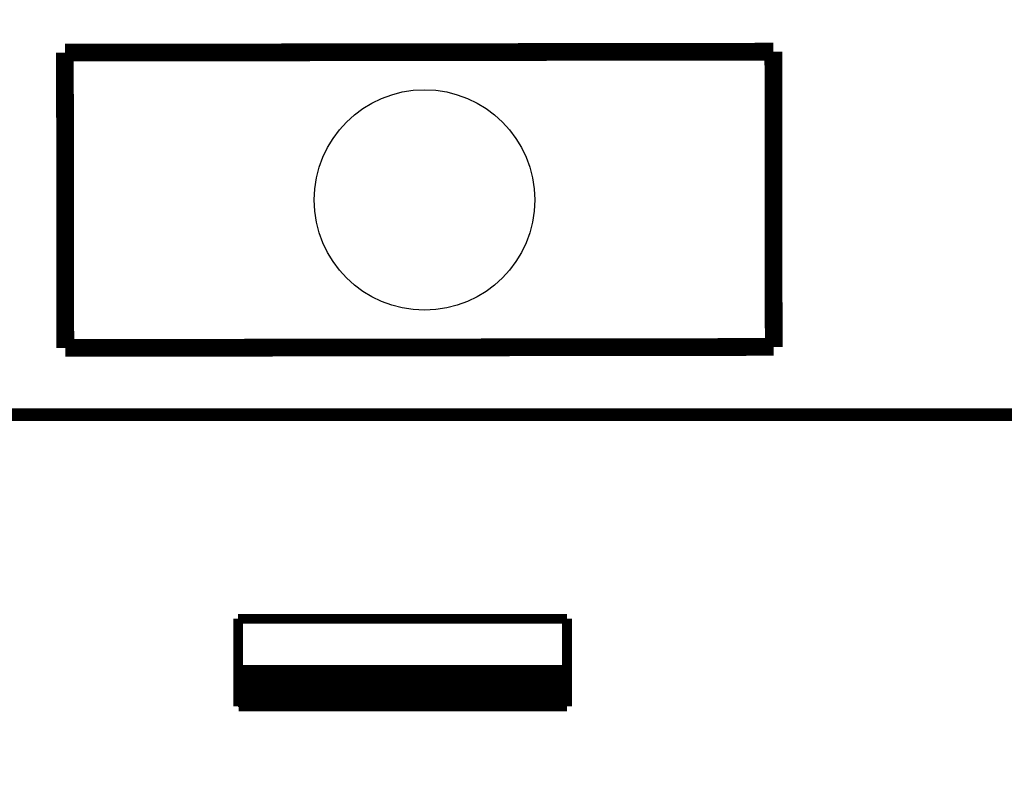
# Model space of a CAD drawing. Header units: metres. Extents: x 2193651 to 2201499, y 493187 to 494493.
# Tile 36 of 76: x 2199375 to 2199399, y 493937 to 493955. Entities that reach past the tile are written whole.
import ezdxf

# ---------------------------------------------------------------- set-up
doc = ezdxf.new("R2010")
doc.units = ezdxf.units.M
doc.set_wipeout_variables(frame=1)
doc.linetypes.add('CONTI', pattern=[0])
for name, color, linetype in [('contur_line_building', 7, 'Continuous'), ('p', 7, 'Continuous'), ('ограда', 250, 'Continuous')]:
    doc.layers.add(name, color=color, linetype=linetype)

# ---------------------------------------------------------------- blocks, each defined once
blk = doc.blocks.new('*X125')
at = {"color": 0}
for p, q in [((748.543, 282.436), (750.11, 284.003)), ((748.543, 282.489), (750.057, 284.003)), ((748.543, 282.542), (750.004, 284.003)), ((748.543, 282.595), (749.951, 284.003)), ((748.543, 282.648), (749.898, 284.003)), ((748.543, 282.701), (749.845, 284.003)), ((748.543, 282.755), (749.792, 284.003)), ((748.543, 282.808), (749.739, 284.003)), ((748.543, 282.861), (749.686, 284.003)), ((748.543, 282.914), (749.632, 284.003)), ((748.543, 282.967), (749.579, 284.003)), ((748.543, 283.02), (749.526, 284.003)), ((748.543, 283.073), (749.473, 284.003)), ((748.543, 283.126), (749.42, 284.003)), ((748.543, 283.179), (749.367, 284.003)), ((748.543, 283.232), (749.314, 284.003)), ((748.543, 283.285), (749.261, 284.003)), ((748.543, 283.338), (749.208, 284.003)), ((748.543, 283.391), (749.155, 284.003)), ((748.543, 283.444), (749.102, 284.003)), ((748.543, 283.497), (749.049, 284.003)), ((748.543, 283.55), (748.996, 284.003)), ((748.543, 283.603), (748.943, 284.003)), ((748.543, 283.656), (748.89, 284.003)), ((748.543, 283.709), (748.837, 284.003)), ((748.543, 283.762), (748.784, 284.003)), ((748.543, 283.815), (748.731, 284.003)), ((748.543, 283.868), (748.678, 284.003)), ((748.543, 283.921), (748.625, 284.003)), ((748.543, 283.974), (748.572, 284.003)), ((750.099, 282.401), (748.543, 283.956)), ((750.046, 282.401), (748.543, 283.903)), ((749.993, 282.401), (748.543, 283.85)), ((749.94, 282.401), (748.543, 283.797)), ((749.887, 282.401), (748.543, 283.744)), ((750.152, 282.401), (748.55, 284.003)), ((748.561, 282.401), (750.163, 284.003)), ((750.205, 282.401), (748.603, 284.003)), ((748.614, 282.401), (750.216, 284.003)), ((750.258, 282.401), (748.656, 284.003)), ((748.667, 282.401), (750.269, 284.003)), ((750.311, 282.401), (748.709, 284.003)), ((748.72, 282.401), (750.322, 284.003)), ((750.364, 282.401), (748.762, 284.003)), ((748.773, 282.401), (750.375, 284.003)), ((750.417, 282.401), (748.815, 284.003)), ((748.826, 282.401), (750.428, 284.003)), ((750.47, 282.401), (748.868, 284.003)), ((748.879, 282.401), (750.481, 284.003)), ((750.523, 282.401), (748.921, 284.003)), ((748.932, 282.401), (750.534, 284.003)), ((750.576, 282.401), (748.974, 284.003)), ((748.985, 282.401), (750.587, 284.003)), ((750.629, 282.401), (749.027, 284.003)), ((749.038, 282.401), (750.64, 284.003)), ((750.682, 282.401), (749.08, 284.003)), ((749.091, 282.401), (750.693, 284.003)), ((750.735, 282.401), (749.133, 284.003)), ((749.144, 282.401), (750.746, 284.003)), ((750.788, 282.401), (749.186, 284.003)), ((749.198, 282.401), (750.799, 284.003)), ((750.841, 282.401), (749.239, 284.003)), ((749.251, 282.401), (750.852, 284.003)), ((750.894, 282.401), (749.292, 284.003)), ((749.304, 282.401), (750.905, 284.003)), ((750.947, 282.401), (749.346, 284.003)), ((749.357, 282.401), (750.958, 284.003)), ((751, 282.401), (749.399, 284.003)), ((749.41, 282.401), (751.011, 284.003)), ((751.053, 282.401), (749.452, 284.003)), ((749.463, 282.401), (751.064, 284.003)), ((751.106, 282.401), (749.505, 284.003)), ((749.516, 282.401), (751.117, 284.003)), ((751.159, 282.401), (749.558, 284.003)), ((749.569, 282.401), (751.17, 284.003)), ((751.212, 282.401), (749.611, 284.003)), ((749.622, 282.401), (751.223, 284.003)), ((751.265, 282.401), (749.664, 284.003)), ((749.675, 282.401), (751.276, 284.003)), ((751.318, 282.401), (749.717, 284.003)), ((749.728, 282.401), (751.33, 284.003)), ((751.371, 282.401), (749.77, 284.003)), ((749.781, 282.401), (751.383, 284.003)), ((751.425, 282.401), (749.823, 284.003)), ((749.834, 282.401), (751.436, 284.003)), ((751.478, 282.401), (749.876, 284.003)), ((749.887, 282.401), (751.489, 284.003)), ((751.531, 282.401), (749.929, 284.003)), ((749.94, 282.401), (751.542, 284.003)), ((751.584, 282.401), (749.982, 284.003)), ((749.993, 282.401), (751.595, 284.003)), ((751.637, 282.401), (750.035, 284.003)), ((750.046, 282.401), (751.648, 284.003)), ((751.69, 282.401), (750.088, 284.003)), ((750.099, 282.401), (751.701, 284.003)), ((751.743, 282.401), (750.141, 284.003)), ((750.152, 282.401), (751.754, 284.003)), ((751.796, 282.401), (750.194, 284.003)), ((750.205, 282.401), (751.807, 284.003)), ((751.849, 282.401), (750.247, 284.003)), ((750.258, 282.401), (751.86, 284.003)), ((751.902, 282.401), (750.3, 284.003)), ((750.311, 282.401), (751.913, 284.003)), ((751.955, 282.401), (750.353, 284.003)), ((750.364, 282.401), (751.966, 284.003)), ((752.008, 282.401), (750.406, 284.003)), ((750.417, 282.401), (752.019, 284.003)), ((752.061, 282.401), (750.459, 284.003)), ((750.47, 282.401), (752.072, 284.003)), ((752.114, 282.401), (750.512, 284.003)), ((750.523, 282.401), (752.125, 284.003)), ((752.167, 282.401), (750.565, 284.003)), ((750.576, 282.401), (752.178, 284.003)), ((752.22, 282.401), (750.618, 284.003)), ((750.629, 282.401), (752.231, 284.003)), ((752.273, 282.401), (750.671, 284.003)), ((750.682, 282.401), (752.284, 284.003)), ((752.326, 282.401), (750.724, 284.003)), ((750.735, 282.401), (752.337, 284.003)), ((752.379, 282.401), (750.777, 284.003)), ((750.788, 282.401), (752.39, 284.003)), ((752.432, 282.401), (750.83, 284.003)), ((750.842, 282.401), (752.443, 284.003)), ((752.485, 282.401), (750.883, 284.003)), ((750.895, 282.401), (752.496, 284.003)), ((752.538, 282.401), (750.937, 284.003)), ((750.948, 282.401), (752.549, 284.003)), ((752.591, 282.401), (750.99, 284.003)), ((751.001, 282.401), (752.602, 284.003)), ((752.644, 282.401), (751.043, 284.003)), ((751.054, 282.401), (752.655, 284.003)), ((752.697, 282.401), (751.096, 284.003)), ((751.107, 282.401), (752.708, 284.003)), ((752.75, 282.401), (751.149, 284.003)), ((751.16, 282.401), (752.761, 284.003)), ((752.803, 282.401), (751.202, 284.003)), ((751.213, 282.401), (752.814, 284.003)), ((752.856, 282.401), (751.255, 284.003)), ((751.266, 282.401), (752.867, 284.003)), ((752.909, 282.401), (751.308, 284.003)), ((751.319, 282.401), (752.921, 284.003)), ((752.962, 282.401), (751.361, 284.003)), ((751.372, 282.401), (752.974, 284.003)), ((753.015, 282.401), (751.414, 284.003)), ((751.425, 282.401), (753.027, 284.003)), ((753.069, 282.401), (751.467, 284.003)), ((751.478, 282.401), (753.08, 284.003)), ((753.122, 282.401), (751.52, 284.003)), ((751.531, 282.401), (753.133, 284.003)), ((753.175, 282.401), (751.573, 284.003)), ((751.584, 282.401), (753.186, 284.003)), ((753.228, 282.401), (751.626, 284.003)), ((751.637, 282.401), (753.239, 284.003)), ((753.281, 282.401), (751.679, 284.003)), ((751.69, 282.401), (753.292, 284.003)), ((753.334, 282.401), (751.732, 284.003)), ((751.743, 282.401), (753.345, 284.003)), ((753.387, 282.401), (751.785, 284.003)), ((751.796, 282.401), (753.398, 284.003)), ((753.44, 282.401), (751.838, 284.003)), ((751.849, 282.401), (753.451, 284.003)), ((753.493, 282.401), (751.891, 284.003)), ((751.902, 282.401), (753.504, 284.003)), ((753.546, 282.401), (751.944, 284.003)), ((751.955, 282.401), (753.557, 284.003)), ((753.599, 282.401), (751.997, 284.003)), ((752.008, 282.401), (753.61, 284.003)), ((753.652, 282.401), (752.05, 284.003)), ((752.061, 282.401), (753.663, 284.003)), ((753.705, 282.401), (752.103, 284.003)), ((752.114, 282.401), (753.716, 284.003)), ((753.758, 282.401), (752.156, 284.003)), ((752.167, 282.401), (753.769, 284.003)), ((753.811, 282.401), (752.209, 284.003)), ((752.22, 282.401), (753.822, 284.003)), ((753.864, 282.401), (752.262, 284.003)), ((752.273, 282.401), (753.875, 284.003)), ((753.917, 282.401), (752.315, 284.003)), ((752.326, 282.401), (753.928, 284.003)), ((753.97, 282.401), (752.368, 284.003)), ((752.379, 282.401), (753.981, 284.003)), ((754.023, 282.401), (752.421, 284.003)), ((752.433, 282.401), (754.034, 284.003)), ((754.076, 282.401), (752.474, 284.003)), ((752.486, 282.401), (754.087, 284.003)), ((754.129, 282.401), (752.527, 284.003)), ((752.539, 282.401), (754.14, 284.003)), ((754.182, 282.401), (752.581, 284.003)), ((752.592, 282.401), (754.193, 284.003)), ((754.235, 282.401), (752.634, 284.003)), ((752.645, 282.401), (754.246, 284.003)), ((754.288, 282.401), (752.687, 284.003)), ((752.698, 282.401), (754.299, 284.003)), ((754.341, 282.401), (752.74, 284.003)), ((752.751, 282.401), (754.352, 284.003)), ((754.394, 282.401), (752.793, 284.003)), ((752.804, 282.401), (754.405, 284.003)), ((754.447, 282.401), (752.846, 284.003)), ((752.857, 282.401), (754.458, 284.003)), ((754.5, 282.401), (752.899, 284.003)), ((752.91, 282.401), (754.512, 284.003)), ((754.553, 282.401), (752.952, 284.003)), ((752.963, 282.401), (754.565, 284.003)), ((754.606, 282.401), (753.005, 284.003)), ((753.016, 282.401), (754.618, 284.003)), ((754.66, 282.401), (753.058, 284.003)), ((753.069, 282.401), (754.671, 284.003)), ((754.713, 282.401), (753.111, 284.003)), ((753.122, 282.401), (754.724, 284.003)), ((754.766, 282.401), (753.164, 284.003)), ((753.175, 282.401), (754.777, 284.003)), ((754.819, 282.401), (753.217, 284.003)), ((753.228, 282.401), (754.83, 284.003)), ((754.872, 282.401), (753.27, 284.003)), ((753.281, 282.401), (754.883, 284.003)), ((754.925, 282.401), (753.323, 284.003)), ((753.334, 282.401), (754.936, 284.003)), ((754.978, 282.401), (753.376, 284.003)), ((753.387, 282.401), (754.989, 284.003)), ((755.031, 282.401), (753.429, 284.003)), ((753.44, 282.401), (755.042, 284.003)), ((755.084, 282.401), (753.482, 284.003)), ((753.493, 282.401), (755.095, 284.003)), ((755.137, 282.401), (753.535, 284.003)), ((753.546, 282.401), (755.148, 284.003)), ((755.19, 282.401), (753.588, 284.003)), ((753.599, 282.401), (755.201, 284.003)), ((755.243, 282.401), (753.641, 284.003)), ((753.652, 282.401), (755.254, 284.003)), ((755.296, 282.401), (753.694, 284.003)), ((753.705, 282.401), (755.307, 284.003)), ((755.349, 282.401), (753.747, 284.003)), ((753.758, 282.401), (755.36, 284.003)), ((755.402, 282.401), (753.8, 284.003)), ((753.811, 282.401), (755.413, 284.003)), ((755.455, 282.401), (753.853, 284.003)), ((753.864, 282.401), (755.466, 284.003)), ((755.508, 282.401), (753.906, 284.003)), ((753.917, 282.401), (755.519, 284.003)), ((755.561, 282.401), (753.959, 284.003)), ((753.97, 282.401), (755.572, 284.003)), ((755.614, 282.401), (754.012, 284.003)), ((754.024, 282.401), (755.625, 284.003)), ((755.667, 282.401), (754.065, 284.003)), ((754.077, 282.401), (755.678, 284.003)), ((755.72, 282.401), (754.118, 284.003)), ((754.13, 282.401), (755.731, 284.003)), ((755.773, 282.401), (754.172, 284.003)), ((754.183, 282.401), (755.784, 284.003)), ((755.826, 282.401), (754.225, 284.003)), ((754.236, 282.401), (755.837, 284.003)), ((755.879, 282.401), (754.278, 284.003)), ((754.289, 282.401), (755.89, 284.003)), ((755.932, 282.401), (754.331, 284.003)), ((754.342, 282.401), (755.943, 284.003)), ((755.985, 282.401), (754.384, 284.003)), ((754.395, 282.401), (755.996, 284.003)), ((756.038, 282.401), (754.437, 284.003)), ((754.448, 282.401), (756.049, 284.003)), ((756.091, 282.401), (754.49, 284.003)), ((754.501, 282.401), (756.102, 284.003)), ((756.144, 282.401), (754.543, 284.003)), ((754.554, 282.401), (756.156, 284.003)), ((756.197, 282.401), (754.596, 284.003)), ((754.607, 282.401), (756.209, 284.003)), ((756.251, 282.401), (754.649, 284.003)), ((754.66, 282.401), (756.262, 284.003)), ((756.304, 282.401), (754.702, 284.003)), ((754.713, 282.401), (756.315, 284.003)), ((756.357, 282.401), (754.755, 284.003)), ((754.766, 282.401), (756.368, 284.003)), ((756.41, 282.401), (754.808, 284.003)), ((754.819, 282.401), (756.421, 284.003)), ((756.463, 282.401), (754.861, 284.003)), ((754.872, 282.401), (756.474, 284.003)), ((756.516, 282.401), (754.914, 284.003)), ((754.925, 282.401), (756.527, 284.003)), ((756.569, 282.401), (754.967, 284.003)), ((754.978, 282.401), (756.58, 284.003)), ((756.622, 282.401), (755.02, 284.003)), ((755.031, 282.401), (756.633, 284.003)), ((756.675, 282.401), (755.073, 284.003)), ((755.084, 282.401), (756.686, 284.003)), ((756.728, 282.401), (755.126, 284.003)), ((755.137, 282.401), (756.739, 284.003)), ((756.781, 282.401), (755.179, 284.003)), ((755.19, 282.401), (756.792, 284.003)), ((756.834, 282.401), (755.232, 284.003)), ((755.243, 282.401), (756.845, 284.003)), ((756.887, 282.401), (755.285, 284.003)), ((755.296, 282.401), (756.898, 284.003)), ((756.94, 282.401), (755.338, 284.003)), ((755.349, 282.401), (756.951, 284.003)), ((756.993, 282.401), (755.391, 284.003)), ((755.402, 282.401), (757.004, 284.003)), ((757.046, 282.401), (755.444, 284.003)), ((755.455, 282.401), (757.057, 284.003)), ((757.099, 282.401), (755.497, 284.003)), ((755.508, 282.401), (757.11, 284.003)), ((757.152, 282.401), (755.55, 284.003)), ((755.561, 282.401), (757.163, 284.003)), ((757.205, 282.401), (755.603, 284.003)), ((755.615, 282.401), (757.216, 284.003)), ((757.258, 282.401), (755.656, 284.003)), ((755.668, 282.401), (757.269, 284.003)), ((757.311, 282.401), (755.709, 284.003)), ((755.721, 282.401), (757.322, 284.003)), ((757.364, 282.401), (755.763, 284.003)), ((755.774, 282.401), (757.375, 284.003)), ((757.417, 282.401), (755.816, 284.003)), ((755.827, 282.401), (757.428, 284.003)), ((757.47, 282.401), (755.869, 284.003)), ((755.88, 282.401), (757.481, 284.003)), ((757.523, 282.401), (755.922, 284.003)), ((755.933, 282.401), (757.534, 284.003)), ((757.576, 282.401), (755.975, 284.003)), ((755.986, 282.401), (757.587, 284.003)), ((757.629, 282.401), (756.028, 284.003)), ((756.039, 282.401), (757.64, 284.003)), ((757.682, 282.401), (756.081, 284.003)), ((756.092, 282.401), (757.693, 284.003)), ((757.735, 282.401), (756.134, 284.003)), ((756.145, 282.401), (757.747, 284.003)), ((757.788, 282.401), (756.187, 284.003)), ((756.198, 282.401), (757.8, 284.003)), ((757.841, 282.401), (756.24, 284.003)), ((756.251, 282.401), (757.853, 284.003)), ((757.895, 282.401), (756.293, 284.003)), ((756.304, 282.401), (757.906, 284.003)), ((757.948, 282.401), (756.346, 284.003)), ((756.357, 282.401), (757.959, 284.003)), ((758.001, 282.401), (756.399, 284.003)), ((756.41, 282.401), (758.012, 284.003)), ((758.054, 282.401), (756.452, 284.003)), ((756.463, 282.401), (758.065, 284.003)), ((758.107, 282.401), (756.505, 284.003)), ((756.516, 282.401), (758.118, 284.003)), ((758.16, 282.401), (756.558, 284.003)), ((756.569, 282.401), (758.171, 284.003)), ((758.213, 282.401), (756.611, 284.003)), ((756.622, 282.401), (758.224, 284.003)), ((758.266, 282.401), (756.664, 284.003)), ((756.675, 282.401), (758.277, 284.003)), ((758.319, 282.401), (756.717, 284.003)), ((756.728, 282.401), (758.33, 284.003)), ((758.372, 282.401), (756.77, 284.003)), ((756.781, 282.401), (758.383, 284.003)), ((758.425, 282.401), (756.823, 284.003)), ((756.834, 282.401), (758.436, 284.003)), ((758.478, 282.401), (756.876, 284.003)), ((756.887, 282.401), (758.489, 284.003)), ((758.531, 282.401), (756.929, 284.003)), ((756.94, 282.401), (758.542, 284.003)), ((758.584, 282.401), (756.982, 284.003)), ((756.993, 282.401), (758.595, 284.003)), ((758.637, 282.401), (757.035, 284.003)), ((757.046, 282.401), (758.648, 284.003)), ((758.69, 282.401), (757.088, 284.003)), ((757.099, 282.401), (758.701, 284.003)), ((758.743, 282.401), (757.141, 284.003)), ((757.152, 282.401), (758.754, 284.003)), ((758.796, 282.401), (757.194, 284.003)), ((757.205, 282.401), (758.807, 284.003)), ((758.849, 282.401), (757.247, 284.003)), ((757.259, 282.401), (758.86, 284.003)), ((758.902, 282.401), (757.3, 284.003)), ((757.312, 282.401), (758.913, 284.003)), ((758.955, 282.401), (757.354, 284.003)), ((757.365, 282.401), (758.966, 284.003)), ((759.008, 282.401), (757.407, 284.003)), ((757.418, 282.401), (759.019, 284.003)), ((759.061, 282.401), (757.46, 284.003)), ((757.471, 282.401), (759.072, 284.003)), ((759.114, 282.401), (757.513, 284.003)), ((757.524, 282.401), (759.125, 284.003)), ((759.167, 282.401), (757.566, 284.003)), ((757.577, 282.401), (759.178, 284.003)), ((759.22, 282.401), (757.619, 284.003)), ((757.63, 282.401), (759.231, 284.003)), ((759.273, 282.401), (757.672, 284.003)), ((757.683, 282.401), (759.284, 284.003)), ((759.326, 282.401), (757.725, 284.003)), ((757.736, 282.401), (759.338, 284.003)), ((759.379, 282.401), (757.778, 284.003)), ((757.789, 282.401), (759.391, 284.003)), ((759.432, 282.401), (757.831, 284.003)), ((757.842, 282.401), (759.444, 284.003)), ((759.486, 282.401), (757.884, 284.003)), ((757.895, 282.401), (759.497, 284.003)), ((759.539, 282.401), (757.937, 284.003)), ((757.948, 282.401), (759.55, 284.003)), ((759.592, 282.401), (757.99, 284.003)), ((758.001, 282.401), (759.603, 284.003)), ((759.645, 282.401), (758.043, 284.003)), ((758.054, 282.401), (759.656, 284.003)), ((759.698, 282.401), (758.096, 284.003)), ((758.107, 282.401), (759.709, 284.003)), ((759.751, 282.401), (758.149, 284.003)), ((758.16, 282.401), (759.762, 284.003)), ((759.804, 282.401), (758.202, 284.003)), ((758.213, 282.401), (759.815, 284.003)), ((759.857, 282.401), (758.255, 284.003)), ((758.266, 282.401), (759.868, 284.003)), ((759.91, 282.401), (758.308, 284.003)), ((758.319, 282.401), (759.921, 284.003)), ((759.963, 282.401), (758.361, 284.003)), ((758.372, 282.401), (759.974, 284.003)), ((760.016, 282.401), (758.414, 284.003)), ((758.425, 282.401), (760.027, 284.003)), ((760.069, 282.401), (758.467, 284.003)), ((758.478, 282.401), (760.08, 284.003)), ((760.122, 282.401), (758.52, 284.003)), ((758.531, 282.401), (760.133, 284.003)), ((760.175, 282.401), (758.573, 284.003)), ((758.584, 282.401), (760.186, 284.003)), ((760.228, 282.401), (758.626, 284.003)), ((758.637, 282.401), (760.239, 284.003)), ((760.281, 282.401), (758.679, 284.003)), ((758.69, 282.401), (760.292, 284.003)), ((760.334, 282.401), (758.732, 284.003)), ((758.743, 282.401), (760.345, 284.003)), ((760.387, 282.401), (758.785, 284.003)), ((758.796, 282.401), (760.398, 284.003)), ((760.44, 282.401), (758.838, 284.003)), ((758.85, 282.401), (760.451, 284.003)), ((760.493, 282.401), (758.891, 284.003)), ((758.903, 282.401), (760.504, 284.003)), ((760.546, 282.401), (758.944, 284.003)), ((758.956, 282.401), (760.557, 284.003)), ((760.599, 282.401), (758.998, 284.003)), ((759.009, 282.401), (760.61, 284.003)), ((760.652, 282.401), (759.051, 284.003)), ((759.062, 282.401), (760.663, 284.003)), ((760.705, 282.401), (759.104, 284.003)), ((759.115, 282.401), (760.716, 284.003)), ((760.758, 282.401), (759.157, 284.003)), ((759.168, 282.401), (760.769, 284.003)), ((760.811, 282.401), (759.21, 284.003)), ((759.221, 282.401), (760.822, 284.003)), ((760.864, 282.401), (759.263, 284.003)), ((759.274, 282.401), (760.875, 284.003)), ((760.917, 282.401), (759.316, 284.003)), ((759.327, 282.401), (760.929, 284.003)), ((760.97, 282.401), (759.369, 284.003)), ((759.38, 282.401), (760.982, 284.003)), ((761.023, 282.401), (759.422, 284.003)), ((759.433, 282.401), (761.035, 284.003)), ((761.077, 282.401), (759.475, 284.003)), ((759.486, 282.401), (761.088, 284.003)), ((761.13, 282.401), (759.528, 284.003)), ((759.539, 282.401), (761.141, 284.003)), ((761.183, 282.401), (759.581, 284.003)), ((759.592, 282.401), (761.194, 284.003)), ((761.236, 282.401), (759.634, 284.003)), ((759.645, 282.401), (761.247, 284.003)), ((761.289, 282.401), (759.687, 284.003)), ((759.698, 282.401), (761.3, 284.003)), ((761.342, 282.401), (759.74, 284.003)), ((759.751, 282.401), (761.353, 284.003)), ((761.395, 282.401), (759.793, 284.003)), ((759.804, 282.401), (761.406, 284.003)), ((761.448, 282.401), (759.846, 284.003)), ((759.857, 282.401), (761.459, 284.003)), ((761.501, 282.401), (759.899, 284.003)), ((759.91, 282.401), (761.512, 284.003)), ((761.554, 282.401), (759.952, 284.003)), ((759.963, 282.401), (761.565, 284.003)), ((761.607, 282.401), (760.005, 284.003)), ((760.016, 282.401), (761.618, 284.003)), ((761.66, 282.401), (760.058, 284.003)), ((760.069, 282.401), (761.671, 284.003)), ((761.713, 282.401), (760.111, 284.003)), ((760.122, 282.401), (761.724, 284.003)), ((761.766, 282.401), (760.164, 284.003)), ((760.175, 282.401), (761.777, 284.003)), ((761.819, 282.401), (760.217, 284.003)), ((760.228, 282.401), (761.83, 284.003)), ((761.872, 282.401), (760.27, 284.003)), ((760.281, 282.401), (761.883, 284.003)), ((761.925, 282.401), (760.323, 284.003)), ((760.334, 282.401), (761.936, 284.003)), ((761.978, 282.401), (760.376, 284.003)), ((760.387, 282.401), (761.989, 284.003)), ((762.031, 282.401), (760.429, 284.003)), ((760.441, 282.401), (762.042, 284.003)), ((762.084, 282.401), (760.482, 284.003)), ((760.494, 282.401), (762.095, 284.003)), ((762.137, 282.401), (760.535, 284.003)), ((760.547, 282.401), (762.148, 284.003)), ((762.19, 282.401), (760.589, 284.003)), ((760.6, 282.401), (762.201, 284.003)), ((762.243, 282.401), (760.642, 284.003)), ((760.653, 282.401), (762.254, 284.003)), ((762.296, 282.401), (760.695, 284.003)), ((760.706, 282.401), (762.307, 284.003)), ((762.349, 282.401), (760.748, 284.003)), ((760.759, 282.401), (762.36, 284.003)), ((762.402, 282.401), (760.801, 284.003)), ((760.812, 282.401), (762.413, 284.003)), ((762.455, 282.401), (760.854, 284.003)), ((760.865, 282.401), (762.466, 284.003)), ((762.508, 282.401), (760.907, 284.003)), ((760.918, 282.401), (762.519, 284.003)), ((762.561, 282.401), (760.96, 284.003)), ((760.971, 282.401), (762.573, 284.003)), ((762.614, 282.401), (761.013, 284.003)), ((761.024, 282.401), (762.626, 284.003)), ((762.668, 282.401), (761.066, 284.003)), ((761.077, 282.401), (762.679, 284.003)), ((762.721, 282.401), (761.119, 284.003)), ((761.13, 282.401), (762.732, 284.003)), ((762.774, 282.401), (761.172, 284.003)), ((761.183, 282.401), (762.785, 284.003)), ((762.827, 282.401), (761.225, 284.003)), ((761.236, 282.401), (762.838, 284.003)), ((762.88, 282.401), (761.278, 284.003)), ((761.289, 282.401), (762.891, 284.003)), ((762.933, 282.401), (761.331, 284.003)), ((761.342, 282.401), (762.944, 284.003)), ((762.95, 282.437), (761.384, 284.003)), ((761.395, 282.401), (762.95, 283.956)), ((762.95, 282.49), (761.437, 284.003)), ((761.448, 282.401), (762.95, 283.903)), ((762.95, 282.543), (761.49, 284.003)), ((761.501, 282.401), (762.95, 283.85)), ((762.95, 282.596), (761.543, 284.003)), ((761.554, 282.401), (762.95, 283.797)), ((762.95, 282.649), (761.596, 284.003)), ((761.607, 282.401), (762.95, 283.744)), ((762.95, 282.702), (761.649, 284.003)), ((762.95, 282.755), (761.702, 284.003)), ((762.95, 282.808), (761.755, 284.003)), ((762.95, 282.861), (761.808, 284.003)), ((762.95, 282.914), (761.861, 284.003)), ((762.95, 282.967), (761.914, 284.003)), ((762.95, 283.02), (761.967, 284.003)), ((762.95, 283.073), (762.02, 284.003)), ((762.95, 283.126), (762.073, 284.003)), ((762.95, 283.179), (762.126, 284.003)), ((762.95, 283.232), (762.18, 284.003)), ((762.95, 283.285), (762.233, 284.003)), ((762.95, 283.338), (762.286, 284.003)), ((762.95, 283.391), (762.339, 284.003)), ((762.95, 283.444), (762.392, 284.003)), ((762.95, 283.497), (762.445, 284.003)), ((762.95, 283.55), (762.498, 284.003)), ((762.95, 283.603), (762.551, 284.003)), ((762.95, 283.656), (762.604, 284.003)), ((762.95, 283.709), (762.657, 284.003)), ((762.95, 283.762), (762.71, 284.003)), ((762.95, 283.815), (762.763, 284.003)), ((762.95, 283.868), (762.816, 284.003)), ((762.95, 283.921), (762.869, 284.003)), ((762.95, 283.975), (762.922, 284.003)), ((749.834, 282.401), (748.543, 283.691)), ((749.78, 282.401), (748.543, 283.638)), ((749.727, 282.401), (748.543, 283.585)), ((749.674, 282.401), (748.543, 283.532)), ((749.621, 282.401), (748.543, 283.479)), ((749.568, 282.401), (748.543, 283.426)), ((749.515, 282.401), (748.543, 283.373)), ((749.462, 282.401), (748.543, 283.32)), ((761.66, 282.401), (762.95, 283.691)), ((761.713, 282.401), (762.95, 283.638)), ((761.766, 282.401), (762.95, 283.585)), ((761.819, 282.401), (762.95, 283.532)), ((761.872, 282.401), (762.95, 283.479)), ((761.925, 282.401), (762.95, 283.426)), ((761.978, 282.401), (762.95, 283.373)), ((762.031, 282.401), (762.95, 283.32)), ((749.409, 282.401), (748.543, 283.267)), ((749.356, 282.401), (748.543, 283.214)), ((749.303, 282.401), (748.543, 283.161)), ((749.25, 282.401), (748.543, 283.108)), ((749.197, 282.401), (748.543, 283.055)), ((749.144, 282.401), (748.543, 283.002)), ((749.091, 282.401), (748.543, 282.949)), ((749.038, 282.401), (748.543, 282.896)), ((748.985, 282.401), (748.543, 282.843)), ((762.085, 282.401), (762.95, 283.267)), ((762.138, 282.401), (762.95, 283.214)), ((762.191, 282.401), (762.95, 283.16)), ((762.244, 282.401), (762.95, 283.107)), ((762.297, 282.401), (762.95, 283.054)), ((762.35, 282.401), (762.95, 283.001)), ((762.403, 282.401), (762.95, 282.948)), ((762.456, 282.401), (762.95, 282.895)), ((762.509, 282.401), (762.95, 282.842)), ((748.932, 282.401), (748.543, 282.789)), ((748.879, 282.401), (748.543, 282.736)), ((748.826, 282.401), (748.543, 282.683)), ((748.773, 282.401), (748.543, 282.63)), ((748.72, 282.401), (748.543, 282.577)), ((748.667, 282.401), (748.543, 282.524)), ((748.614, 282.401), (748.543, 282.471)), ((748.561, 282.401), (748.543, 282.418)), ((762.562, 282.401), (762.95, 282.789)), ((762.615, 282.401), (762.95, 282.736)), ((762.668, 282.401), (762.95, 282.683)), ((762.721, 282.401), (762.95, 282.63)), ((762.774, 282.401), (762.95, 282.577)), ((762.827, 282.401), (762.95, 282.524)), ((762.88, 282.401), (762.95, 282.471)), ((762.933, 282.401), (762.95, 282.418))]:
    blk.add_line(p, q, dxfattribs=at)
blk = doc.blocks.new('щ')
for p, q in [((3157.701, 12180.721, 245.208), (3157.718, 12180.721, 245.208)), ((3157.704, 12180.721, 245.208), (3157.704, 12179.936, 245.208))]:
    blk.add_line(p, q)
at = {"const_width": 0.21, "elevation": 245.208, "flags": 128}
for points in [[(3150.65, 12180.721), (3150.65, 12178.839)], [(3150.65, 12180.721), (3157.704, 12180.721)], [(3157.718, 12178.839), (3157.718, 12180.721)], [(3157.704, 12179.936), (3150.65, 12179.936)], [(3150.65, 12178.839), (3157.718, 12178.839)]]:
    blk.add_lwpolyline(points, dxfattribs=at)
at = {"color": 1, "xscale": 0.4900000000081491, "yscale": 0.4900000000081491, "zscale": 0.4900000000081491}
blk.add_blockref('*X125', (2783.865, 12041.559, 245.208), dxfattribs=at)
blk = doc.blocks.new('ж9итдщд')
at = {"layer": 'contur_line_building', "color": 251, "lineweight": 30, "true_color": 0x5d5d5d}
blk.add_lwpolyline([(2196387.457, 493958.226), (2196412.055, 493936.985), (2196428.455, 493955.976), (2196403.857, 493977.217)], close=True, dxfattribs=at)
at = {"layer": 'p', "color": 251, "linetype": 'Continuous', "true_color": 0x5d5d5d}
for points in [[(2196435.932, 493898.826), (2196424.532, 493908.606), (2196413.212, 493919.166), (2196374.972, 493953.266), (2196402.592, 494011.726), (2196431.932, 493985.226), (2196461.832, 493957.046), (2196451.212, 493926.566), (2196444.452, 493912.186)], [(2196435.932, 493898.826), (2196424.532, 493908.606), (2196413.212, 493919.166), (2196374.972, 493953.266), (2196370.152, 493948.206), (2196339.852, 493915.646), (2196338.312, 493907.726), (2196342.692, 493900.826), (2196394.152, 493850.226), (2196431.732, 493892.246)]]:
    blk.add_lwpolyline(points, close=True, dxfattribs=at)
at = {"color": 7, "lineweight": 0, "true_color": 0xffffff}
blk.add_wipeout([(2197379.001, 493517.103), (2197495.512, 493517.103), (2197495.512, 494487.366), (2196201.796, 494487.366), (2196201.796, 493187.366), (2197495.512, 493187.366), (2197495.512, 493517.103), (2196554.68, 493517.103), (2196554.68, 493858.249), (2197070.734, 494090.366), (2197224.867, 494090.366), (2197276.818, 493979.65), (2197379.001, 493803.734)], dxfattribs=at)

msp = doc.modelspace()

# ---------------------------------------------------------------- block references
at = {"color": 1, "lineweight": 100}
msp.add_blockref('ж9итдщд', (3000, 0), dxfattribs=at)

# ---------------------------------------------------------------- next in the draw order: linework, layer by layer
at = {"color": 5, "const_width": 0.426}
for points in [[(2199375.966, 493953.988), (2199393.016, 493954.012)], [(2199375.976, 493946.884), (2199375.966, 493953.988)], [(2199393.025, 493946.908), (2199393.016, 493954.012)], [(2199393.025, 493946.908), (2199393.016, 493954.012)], [(2199375.976, 493946.884), (2199393.025, 493946.908)]]:
    msp.add_lwpolyline(points, dxfattribs=at)
at = {"const_width": 0.3}
msp.add_lwpolyline([(2199370.249, 493945.278), (2199491.63, 493945.278)], dxfattribs=at)
at = {"layer": 'ограда', "color": 7}
msp.add_circle((2199384.62, 493950.444), 2.652, dxfattribs=at)

# ---------------------------------------------------------------- next in the draw order: block references
at = {"color": 7, "linetype": 'CONTI', "xscale": 1.12, "yscale": 1.12, "zscale": 1.12, "rotation": 180.000000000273}
msp.add_blockref('щ', (2202916.778, 507580.668, -274.633), dxfattribs=at)

doc.saveas('drawing.dxf')
